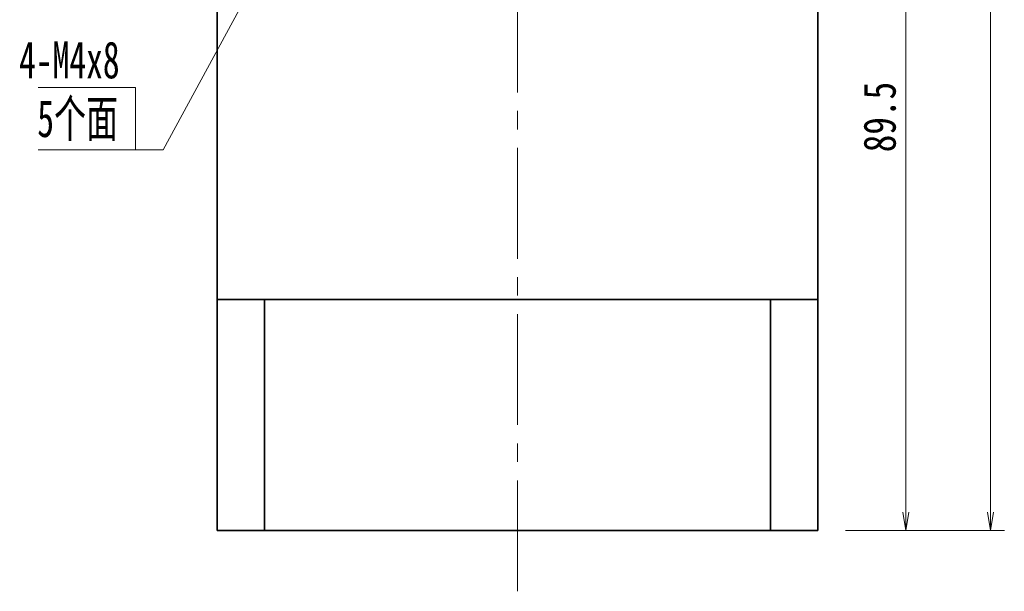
# Model space of a CAD drawing. Header units: millimetres. Extents: x -2 to 442, y 0 to 295.
# Tile 3 of 5: x 217 to 323, y 128 to 189. Entities that reach past the tile are written whole.
import ezdxf

# ---------------------------------------------------------------- set-up
doc = ezdxf.new("R2010")
doc.units = ezdxf.units.MM
doc.linetypes.add('点画线', pattern=[18, 12, -2, 2, -2])
for name, color, linetype, lineweight in [('中心线层', 1, '点画线', 18), ('尺寸线层', 3, 'Continuous', 18), ('粗实线层', 7, 'Continuous', 35)]:
    doc.layers.add(name, color=color, linetype=linetype, lineweight=lineweight)
doc.styles.add('宋体', font='txt', dxfattribs={"width": 0.8})
doc.styles.add('标准', font='txt', dxfattribs={"width": 0.667})
doc.dimstyles.new('A水平标注$0', dxfattribs={"dimtxt": 3.5, "dimasz": 2, "dimexe": 1.5, "dimexo": 3, "dimgap": 1.1, "dimtad": 1, "dimtoh": 1, "dimdec": 4, "dimdsep": 46, "dimtxsty": '宋体', "dimblk": 'OPEN', "dimcen": 3, "dimclrd": 3, "dimclre": 3, "dimclrt": 6, "dimadec": 0, "dimazin": 0, "dimtm": 1e-09, "dimtfac": 1, "dimtdec": 4, "dimtix": 1, "dimtmove": 0, "dimatfit": 3, "dimldrblk": 'OPEN', "dimfxl": 0, "dimlwd": 13, "dimlwe": 13, "dimarcsym": 0})

# ---------------------------------------------------------------- blocks, each defined once
blk = doc.blocks.new('_Open')
at = {"color": 0, "linetype": 'ByBlock', "lineweight": -2}
for p, q in [((-1, 0.167), (0, 0)), ((-1, -0.167), (0, 0)), ((0, 0), (-1, 0))]:
    blk.add_line(p, q, dxfattribs=at)
blk = doc.blocks.new('*D24')
at = {"layer": 'Defpoints', "color": 0}
for p in [(306.04, 223.71), (303.04, 134.21), (312.57, 134.21)]:
    blk.add_point(p, dxfattribs=at)
at = {"layer": '尺寸线层', "color": 3, "lineweight": 13}
for p, q in [((309.04, 223.71), (314.07, 223.71)), ((312.57, 221.71), (312.57, 136.21)), ((306.04, 134.21), (314.07, 134.21))]:
    blk.add_line(p, q, dxfattribs=at)
at = {"layer": '尺寸线层', "color": 3, "lineweight": 13, "xscale": 2, "yscale": 2, "zscale": 2}
for p, rotation in [((312.57, 223.71), 90), ((312.57, 134.21), 270)]:
    blk.add_blockref('_Open', p, dxfattribs=dict(at, rotation=rotation))
at = {"layer": '尺寸线层', "color": 6, "insert": (309.76, 178.96), "char_height": 3.5, "attachment_point": 5, "rotation": 90, "style": '宋体'}
blk.add_mtext('89.5', dxfattribs=at)
blk = doc.blocks.new('*D25')
at = {"layer": 'Defpoints', "color": 0}
for p in [(303.04, 256.21), (303.04, 134.21), (321.74, 134.21)]:
    blk.add_point(p, dxfattribs=at)
at = {"layer": '尺寸线层', "color": 3, "lineweight": 13}
for p, q in [((306.04, 256.21), (323.24, 256.21)), ((321.74, 254.21), (321.74, 136.21)), ((306.04, 134.21), (323.24, 134.21))]:
    blk.add_line(p, q, dxfattribs=at)
at = {"layer": '尺寸线层', "color": 3, "lineweight": 13, "xscale": 2, "yscale": 2, "zscale": 2}
for p, rotation in [((321.74, 256.21), 90), ((321.74, 134.21), 270)]:
    blk.add_blockref('_Open', p, dxfattribs=dict(at, rotation=rotation))
at = {"layer": '尺寸线层', "color": 6, "insert": (318.93, 195.21), "char_height": 3.5, "attachment_point": 5, "rotation": 90, "style": '宋体'}
blk.add_mtext('122', dxfattribs=at)

msp = doc.modelspace()

# ---------------------------------------------------------------- linework, layer by layer
at = {"layer": '中心线层'}
msp.add_line((270.53776, 127.6307), (270.53776, 258.97796), dxfattribs=at)
at = {"layer": '尺寸线层', "color": 0, "linetype": 'Continuous'}
msp.add_line((242.72949, 194.87631), (232.2155, 175.4244), dxfattribs=at)
at = {"layer": '尺寸线层', "color": 0}
for p, q in [((229.2155, 182.15046), (218.68305, 182.15046)), ((229.2155, 175.4244), (229.2155, 182.15046)), ((229.2155, 175.4244), (218.68305, 175.4244)), ((232.2155, 175.4244), (229.2155, 175.4244))]:
    msp.add_line(p, q, dxfattribs=at)
at = {"layer": '粗实线层'}
for p, q in [((238.03776, 191.2057), (238.03776, 159.2057)), ((303.03776, 191.2057), (303.03776, 159.2057)), ((283.03776, 159.2057), (238.03776, 159.2057)), ((238.03776, 159.2057), (238.03776, 134.2057)), ((243.15164, 134.2057), (243.15164, 159.2057)), ((303.03776, 159.2057), (283.03776, 159.2057)), ((297.92389, 134.2057), (297.92389, 159.2057)), ((303.03776, 134.2057), (303.03776, 159.2057)), ((238.03776, 134.2057), (303.03776, 134.2057))]:
    msp.add_line(p, q, dxfattribs=at)

# ---------------------------------------------------------------- texts
at = {"layer": '尺寸线层', "color": 0, "style": '标准', "width": 0.667}
for s, p in [('4-M4x8', (216.59729, 183.15277)), ('5个面', (218.56856, 176.79992))]:
    msp.add_text(s, height=4, dxfattribs=at).set_placement(p)

# ---------------------------------------------------------------- dimensions: what is measured, and where the dimension line sits
at = {"layer": '尺寸线层'}
for base, p1, picture, middle in [((321.73555, 134.2057), (303.03776, 256.2057), '*D25', (318.93443, 195.2057)), ((312.57063, 134.2057), (306.03776, 223.7057), '*D24', (309.75974, 178.9557))]:
    dim = msp.add_linear_dim(base=base, p1=p1, p2=(303.03776, 134.2057), angle=270, dimstyle='A水平标注$0', dxfattribs=at)
    dim.commit()
    dim.dimension.update_dxf_attribs({"geometry": picture, "text_midpoint": middle})

doc.saveas('drawing.dxf')
